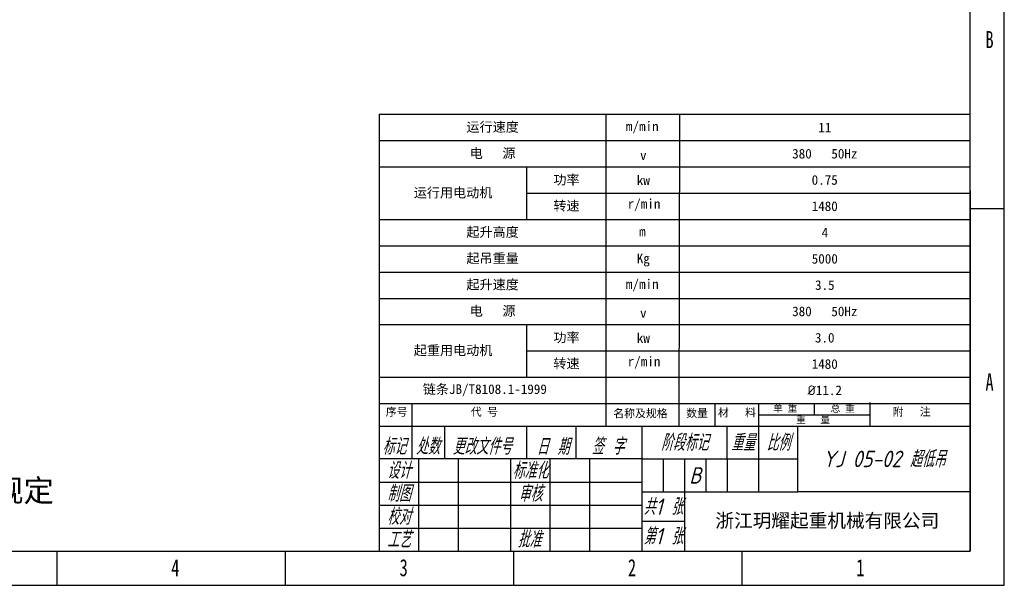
# Model space of a CAD drawing. Header units: millimetres. Extents: x 9131 to 12658, y 3907 to 6401.
# Tile 38 of 158: x 10949 to 12658, y 3907 to 4888. Entities that reach past the tile are written whole.
import ezdxf

# ---------------------------------------------------------------- set-up
doc = ezdxf.new("R2010")
doc.units = ezdxf.units.MM
doc.styles.add('标准样式', font='gbeitc.shx', dxfattribs={"height": 50, "bigfont": 'gbcbig.shx'})
doc.styles.add('样式 1', font='SimSun.ttf', dxfattribs={"width": 0.7, "height": 2.5})

# ---------------------------------------------------------------- blocks, each defined once
blk = doc.blocks.new('图框')
at = {"lineweight": -3}
for p, q in [((2267.3, 0), (2267.3, 1603.2)), ((2229.1, 38.2), (2229.1, 1565)), ((1569.7, 525.1), (1569.7, 38.2)), ((1569.7, 525.1), (2229.1, 525.1)), ((1822.9, 177.4), (1822.9, 525.1)), ((1904.6, 177.4), (1905.1, 525.1)), ((1569.7, 495.7), (2229.1, 495.7)), ((1569.7, 466.4), (2229.1, 466.4)), ((1734.6, 407.8), (1734.6, 466.1)), ((2229.1, 439.8), (2229.1, 38.2)), ((1734.6, 437.1), (2229.1, 437.1)), ((2229.1, 419.9), (2267.3, 419.9)), ((1569.7, 407.8), (2229.1, 407.8)), ((1569.7, 407.8), (2229.1, 407.8)), ((1569.7, 378.5), (2229.1, 378.5)), ((1569.7, 349.2), (2229.1, 349.2)), ((1569.7, 319.9), (2229.1, 319.9)), ((1569.7, 290.6), (2229.1, 290.6)), ((1734.6, 232), (1734.6, 290.3)), ((1734.6, 261.3), (2229.1, 261.3)), ((1569.7, 232), (2229.1, 232)), ((1569.7, 202.7), (2229.1, 202.7)), ((1569.7, 202.7), (2229.1, 202.7)), ((1606.4, 140.8), (1606.4, 202.7)), ((1944.7, 177.4), (1944.7, 202.7)), ((1993.5, 177.4), (1993.5, 202.7)), ((2055.5, 190), (2055.5, 202.7)), ((2117.5, 177.4), (2117.5, 203.7)), ((1993.5, 190), (2117.5, 190)), ((1569.7, 177.4), (2229.1, 177.4)), ((1643, 140.8), (1643, 177.4)), ((1734.6, 140.8), (1734.6, 177.4)), ((1789.6, 140.8), (1789.6, 177.4)), ((1862.9, 177.4), (1862.9, 38.2)), ((1958.2, 140.8), (1958.2, 177.4)), ((1993, 177.4), (1993, 104.1)), ((2036.9, 104.1), (2036.9, 177.4)), ((1862.9, 140.8), (1569.7, 140.8)), ((1613.7, 140.8), (1613.7, 38.2)), ((1657.7, 140.8), (1657.7, 38.2)), ((1716.3, 140.8), (1716.3, 38.2)), ((1760.3, 140.8), (1760.3, 38.2)), ((1804.3, 140.8), (1804.3, 38.2)), ((1862.9, 140.8), (2036.9, 140.8)), ((1886.7, 140.8), (1886.7, 104.1)), ((1910.5, 140.8), (1910.5, 104.1)), ((1934.3, 140.8), (1934.3, 104.1)), ((1958.2, 140.8), (1958.2, 104.1)), ((1569.7, 115.1), (1862.9, 115.1)), ((1862.9, 104.1), (2036.9, 104.1)), ((1910.5, 104.1), (1910.5, 38.2)), ((2229.1, 104.1), (2036.9, 104.1)), ((1569.7, 89.5), (1862.9, 89.5)), ((1910.5, 71.1), (1862.9, 71.1)), ((1569.7, 63.8), (1862.9, 63.8)), ((38.2, 38.2), (2229.1, 38.2)), ((1210, 38.2), (1210, 0)), ((1464.8, 38.2), (1464.8, 0)), ((1719.6, 38.2), (1719.6, 0)), ((1974.4, 38.2), (1974.4, 0)), ((0, 0), (2267.3, 0))]:
    blk.add_line(p, q, dxfattribs=at)
at = {"linetype": 'Continuous', "lineweight": -3, "style": '标准样式'}
for s, p in [('标记', (1573.3, 145.7)), ('处数', (1610.7, 145.7)), ('更改文件号', (1651.6, 145.7)), ('日 期', (1745.3, 145.4)), ('签 字', (1806.8, 145.7))]:
    blk.add_text(s, height=18.32, dxfattribs=at).set_placement(p)
at = {"lineweight": -3}
for s, insert, char_height, width, attachment_point, style in [('{\\fSimSun|b0|i0|c134|p2;B}', (2246.3, 617.9), 19.085, 8.193, 1, '样式 1'), ('{\\fSimSun|b0|i0|c134|p2;A}', (2246.3, 236.2), 19.085, 8.026, 1, '样式 1'), ('\\pt0;{\\C4;阶段标记}', (1910.5, 159.1), 18.322, 95.273, 5, '标准样式'), ('{\\C4;重量}', (1975.6, 159.1), 18.32, 34.811, 5, '标准样式'), ('{\\C4;比例}', (2015, 159.1), 18.32, 43.972, 5, '标准样式'), ('{\\C4;YJ 05-02 超低吊}', (2133.1, 140.8), 18.322, 192.378, 5, '标准样式'), ('{\\C4;标准化}', (1738.3, 127.9), 18.32, 43.972, 5, '标准样式'), ('{\\C4;B}', (1922.4, 122.5), 18.32, 23.818, 5, '标准样式'), ('{\\C4;审核}', (1738.3, 102.3), 18.32, 43.972, 5, '标准样式'), ('{\\C4;共1 张}', (1886.7, 87.6), 18.32, 47.637, 5, '标准样式'), ('{\\C4;校对}', (1591.7, 76.6), 18.32, 43.972, 5, '标准样式'), ('{\\C4;第1 张}', (1886.7, 54.7), 18.32, 47.637, 5, '标准样式'), ('{\\fFangSong|b0|i0|c134|p49;\\C4;浙江玥耀起重机械有限公司}', (2069.8, 71.2), 15.268, 318.616, 5, '标准样式'), ('{\\C4;工艺}', (1591.7, 51), 18.32, 43.972, 5, '标准样式'), ('{\\fSimSun|b0|i0|c134|p2;4}', (1337.7, 29.2), 19.085, 9.325, 1, '样式 1'), ('{\\fSimSun|b0|i0|c134|p2;3}', (1592.5, 29.2), 19.085, 7.645, 1, '样式 1'), ('{\\fSimSun|b0|i0|c134|p2;2}', (1847.3, 29.2), 19.085, 9.325, 1, '样式 1'), ('{\\fSimSun|b0|i0|c134|p2;1}', (2102.1, 29.2), 19.085, 6.605, 1, '样式 1')]:
    blk.add_mtext(s, dxfattribs=dict(at, insert=insert, char_height=char_height, width=width, attachment_point=attachment_point, style=style))
for s, insert, char_height, width, attachment_point in [('{\\fSimSun|b0|i0|c134|p2;运行速度}', (1696.3, 510.4), 10.708, 253.131, 5), ('{\\fSimSun|b0|i0|c134|p2;m/min}', (1845.1, 517), 10.708, 167.165, 1), ('{\\fSimSun|b0|i0|c134|p2;11}', (2067, 510.4), 10.708, 324.308, 5), ('{\\fSimSun|b0|i0|c134|p2;电   源}', (1696.3, 481.1), 10.708, 253.131, 5), ('{\\fSimSun|b0|i0|c134|p2;380   50Hz}', (2067, 481.1), 10.708, 324.355, 5), ('{\\fSimSun|b0|i0|c134|p2;v}', (1860.8, 484.9), 10.708, 167.165, 1), ('{\\fSimSun|b0|i0|c134|p2;功率}', (1778.7, 451.6), 10.708, 88.281, 5), ('{\\fSimSun|b0|i0|c134|p2;kw}', (1857.2, 456.8), 10.708, 167.165, 1), ('{\\fSimSun|b0|i0|c134|p2;0.75}', (2066.9, 451.8), 10.708, 324.401, 5), ('{\\fSimSun|b0|i0|c134|p2;运行用电动机}', (1652.2, 437.1), 10.708, 164.85, 5), ('{\\fSimSun|b0|i0|c134|p2;转速}', (1778.7, 422.5), 10.708, 88.281, 5), ('{\\fSimSun|b0|i0|c134|p2;r/min}', (1847.1, 430.7), 10.708, 167.165, 1), ('{\\fSimSun|b0|i0|c134|p2;1480}', (2066.9, 422.5), 10.708, 324.448, 5), ('{\\fSimSun|b0|i0|c134|p2;起升高度}', (1696.3, 393.2), 10.708, 253.131, 5), ('{\\fSimSun|b0|i0|c134|p2;m}', (1859.7, 399.8), 10.708, 167.165, 1), ('{\\fSimSun|b0|i0|c134|p2;4}', (2067.1, 393.2), 10.708, 324.029, 5), ('{\\fSimSun|b0|i0|c134|p2;起吊重量}', (1696.3, 363.9), 10.708, 253.131, 5), ('{\\fSimSun|b0|i0|c134|p2;Kg}', (1857.2, 369.7), 10.708, 167.165, 1), ('{\\fSimSun|b0|i0|c134|p2;5000}', (2067, 363.9), 10.708, 324.262, 5), ('{\\fSimSun|b0|i0|c134|p2;起升速度}', (1696.3, 334.6), 10.708, 253.131, 5), ('{\\fSimSun|b0|i0|c134|p2;m/min}', (1845.1, 341.1), 10.708, 167.165, 1), ('{\\fSimSun|b0|i0|c134|p2;3.5}', (2067, 334.6), 10.708, 324.308, 5), ('{\\fSimSun|b0|i0|c134|p2;电   源}', (1696.3, 305.3), 10.708, 253.131, 5), ('{\\fSimSun|b0|i0|c134|p2;380   50Hz}', (2067, 305.3), 10.708, 324.355, 5), ('{\\fSimSun|b0|i0|c134|p2;v}', (1860.8, 309), 10.708, 167.165, 1), ('{\\fSimSun|b0|i0|c134|p2;功率}', (1778.7, 275.8), 10.708, 88.281, 5), ('{\\fSimSun|b0|i0|c134|p2;kw}', (1857.2, 281), 10.708, 167.165, 1), ('{\\fSimSun|b0|i0|c134|p2;3.0}', (2066.9, 275.9), 10.708, 324.401, 5), ('{\\fSimSun|b0|i0|c134|p2;起重用电动机}', (1652.2, 261.3), 10.708, 164.85, 5), ('{\\fSimSun|b0|i0|c134|p2;转速}', (1778.7, 246.6), 10.708, 88.281, 5), ('{\\fSimSun|b0|i0|c134|p2;r/min}', (1847.1, 254.9), 10.708, 167.165, 1), ('{\\fSimSun|b0|i0|c134|p2;1480}', (2066.9, 246.6), 10.708, 324.448, 5), ('{\\fSimSun|b0|i0|c134|p2;链条JB/T8108.1-1999}', (1618.4, 224), 10.708, 167.165, 1), ('{\\fISOCPEUR|b0|i0|c134|p34;%%C\\fSimSun|b0|i0|c134|p2;11.2}', (2066.9, 217.3), 10.708, 324.494, 5), ('{\\fSimSun|b0|i0|c134|p2;序号}', (1577.1, 197.7), 8.882, 66.855, 1), ('{\\fSimSun|b0|i0|c134|p2;代 号}', (1672, 197.7), 8.882, 66.855, 1), ('{\\fSimSun|b0|i0|c134|p2;材   料}', (1947.8, 197), 8.882, 66.855, 1), ('{\\fSimSun|b0|i0|c134|p2;单 重}', (2009.4, 201.4), 7.895, 42.378, 1), ('{\\fSimSun|b0|i0|c134|p2;总 重}', (2073.5, 201.1), 7.895, 42.378, 1), ('{\\fSimSun|b0|i0|c134|p2;附   注}', (2142.7, 197.9), 8.882, 66.855, 1), ('{\\fSimSun|b0|i0|c134|p2;名称及规格}', (1831, 196.1), 8.882, 66.855, 1), ('{\\fSimSun|b0|i0|c134|p2;数量}', (1912.3, 196.3), 8.882, 66.855, 1), ('{\\fSimSun|b0|i0|c134|p2;重   量}', (2035.1, 188.7), 7.895, 67.905, 1), ('{\\fSimSun|b0|i0|c134|p2;1.制造、安装、检验使用等应符合JB/T 5317-2016之规定}', (360.4, 118), 24.838, 962.738, 1)]:
    blk.add_mtext(s, dxfattribs=dict(at, insert=insert, char_height=char_height, width=width, attachment_point=attachment_point))
at = {"color": 4, "lineweight": -3, "char_height": 18.32, "width": 43.972, "attachment_point": 5, "style": '标准样式'}
for s, insert in [('{\\C4;设计}', (1591.7, 127.9)), ('制图', (1591.7, 102.3)), ('批准', (1737.2, 51.2))]:
    blk.add_mtext(s, dxfattribs=dict(at, insert=insert))

msp = doc.modelspace()

# ---------------------------------------------------------------- block references
at = {"xscale": 1.555634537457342, "yscale": 1.555634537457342, "zscale": 1.555634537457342}
msp.add_blockref('图框', (9130.793, 3906.698), dxfattribs=at)

doc.saveas('drawing.dxf')
